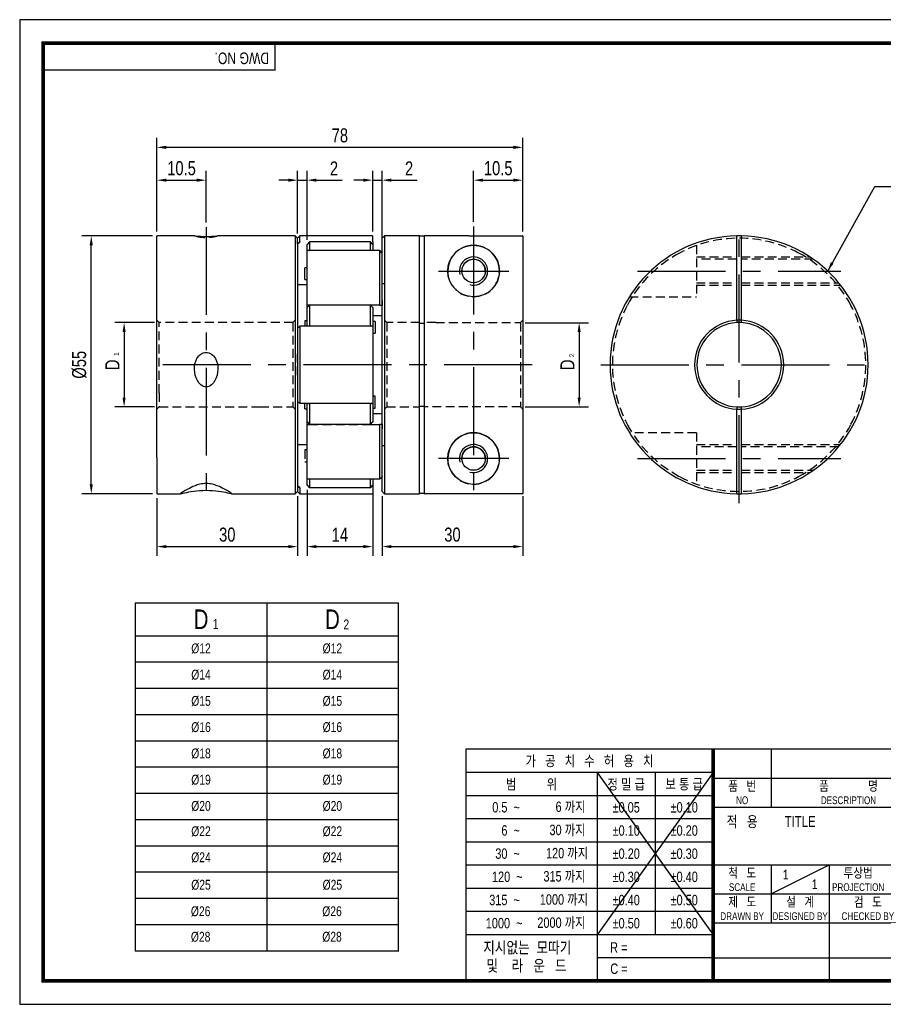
# Model space of a CAD drawing. Header units: millimetres. Extents: x 0 to 297, y 0 to 210.
# Tile 1 of 2: x 0 to 184, y 0 to 210. Entities that reach past the tile are written whole.
import ezdxf
from ezdxf.enums import TextEntityAlignment as Align

# ---------------------------------------------------------------- set-up
doc = ezdxf.new("R2010")
doc.units = ezdxf.units.MM
doc.header["$LTSCALE"] = 15
for name, pattern in [('CENTER', [2, 1.25, -0.25, 0.25, -0.25]), ('CENTER2', [1.125, 0.75, -0.125, 0.125, -0.125]), ('DASHED', [0.75, 0.5, -0.25]), ('HIDDEN', [0.375, 0.25, -0.125]), ('HIDDEN2', [0.1875, 0.125, -0.0625]), ('PHANTOM2', [1.25, 0.625, -0.125, 0.125, -0.125, 0.125, -0.125])]:
    doc.linetypes.add(name, pattern=pattern)
doc.layers.get('0').update_dxf_attribs({"linetype": 'CONTINUOUS'})
doc.layers.get('Defpoints').update_dxf_attribs({"linetype": 'CONTINUOUS'})
for name, color, linetype in [('BM', 2, 'CONTINUOUS'), ('C', 1, 'CENTER2'), ('CT', 1, 'CENTER'), ('D', 7, 'CONTINUOUS'), ('DIM', 7, 'CONTINUOUS'), ('H', 3, 'HIDDEN'), ('HD', 4, 'DASHED'), ('P', 4, 'PHANTOM2')]:
    doc.layers.add(name, color=color, linetype=linetype)
doc.styles.get("Standard").update_dxf_attribs({"font": 'Gulim.ttf', "width": 0.8, "height": 3})
doc.dimstyles.new('LIM', dxfattribs={"dimtxt": 2, "dimasz": 2, "dimexe": 2, "dimexo": 1, "dimgap": 1, "dimtad": 1, "dimdec": 3, "dimzin": 9, "dimdsep": 46, "dimtxsty": 'Standard', "dimcen": 3, "dimclrd": 1, "dimclre": 1, "dimadec": 0, "dimazin": 0, "dimtfac": 1, "dimtdec": 3, "dimtmove": 0, "dimatfit": 3, "dimfxl": 0, "dimtolj": 1, "dimtzin": 0, "dimarcsym": 0})

# ---------------------------------------------------------------- blocks, each defined once
blk = doc.blocks.new('*D8')
at = {"layer": 'Defpoints', "color": 0}
for p in [(59.24, 109.4), (29.24, 108.95), (59.24, 97.62)]:
    blk.add_point(p, dxfattribs=at)
at = {"layer": 'DIM', "color": 1, "lineweight": -2}
for p, q in [((29.24, 107.95), (29.24, 95.62)), ((59.24, 108.4), (59.24, 95.62)), ((31.24, 97.62), (57.24, 97.62))]:
    blk.add_line(p, q, dxfattribs=at)
at = {"layer": 'DIM', "color": 1}
for points in [[(31.24, 97.96), (31.24, 97.29), (29.24, 97.62)], [(57.24, 97.96), (57.24, 97.29), (59.24, 97.62)]]:
    blk.add_solid(points, dxfattribs=at)
at = {"layer": 'DIM', "color": 0, "insert": (44.24, 100.16), "char_height": 3, "attachment_point": 5}
blk.add_mtext('\\A1;30', dxfattribs=at)
blk = doc.blocks.new('*D9')
at = {"layer": 'Defpoints', "color": 0}
for p in [(29.24, 182.77), (29.24, 163.84), (107.24, 163.84)]:
    blk.add_point(p, dxfattribs=at)
at = {"layer": 'DIM', "color": 1, "lineweight": -2}
for p, q in [((29.24, 164.84), (29.24, 184.77)), ((105.24, 182.77), (31.24, 182.77)), ((107.24, 164.84), (107.24, 184.77))]:
    blk.add_line(p, q, dxfattribs=at)
at = {"layer": 'DIM', "color": 1}
for points in [[(31.24, 183.11), (31.24, 182.44), (29.24, 182.77)], [(105.24, 183.11), (105.24, 182.44), (107.24, 182.77)]]:
    blk.add_solid(points, dxfattribs=at)
at = {"layer": 'DIM', "color": 0, "insert": (68.24, 185.31), "char_height": 3, "attachment_point": 5}
blk.add_mtext('\\A1;78', dxfattribs=at)
blk = doc.blocks.new('*D10')
at = {"layer": 'Defpoints', "color": 0}
for p in [(15.25, 163.9), (29.29, 163.9), (29.29, 108.9)]:
    blk.add_point(p, dxfattribs=at)
at = {"layer": 'DIM', "color": 1, "lineweight": -2}
for p, q in [((28.29, 163.9), (13.25, 163.9)), ((15.25, 110.9), (15.25, 161.9)), ((28.29, 108.9), (13.25, 108.9))]:
    blk.add_line(p, q, dxfattribs=at)
at = {"layer": 'DIM', "color": 1}
for points in [[(14.92, 161.9), (15.58, 161.9), (15.25, 163.9)], [(14.92, 110.9), (15.58, 110.9), (15.25, 108.9)]]:
    blk.add_solid(points, dxfattribs=at)
at = {"layer": 'DIM', "color": 0, "insert": (12.71, 136.4), "char_height": 3, "attachment_point": 5, "rotation": 90}
blk.add_mtext('\\A1;%%C55', dxfattribs=at)
blk = doc.blocks.new('*D11')
at = {"layer": 'Defpoints', "color": 0}
for p in [(29.74, 145.4), (22.25, 127.4), (29.74, 127.4)]:
    blk.add_point(p, dxfattribs=at)
at = {"layer": 'DIM', "color": 1, "lineweight": -2}
for p, q in [((28.74, 145.4), (20.25, 145.4)), ((22.25, 143.4), (22.25, 129.4)), ((28.74, 127.4), (20.25, 127.4))]:
    blk.add_line(p, q, dxfattribs=at)
at = {"layer": 'DIM', "color": 1}
for points in [[(21.92, 143.4), (22.58, 143.4), (22.25, 145.4)], [(21.92, 129.4), (22.58, 129.4), (22.25, 127.4)]]:
    blk.add_solid(points, dxfattribs=at)
at = {"layer": 'DIM', "color": 0, "insert": (19.75, 136.4), "char_height": 3, "attachment_point": 5, "rotation": 90}
blk.add_mtext('\\A1;D', dxfattribs=at)
blk = doc.blocks.new('*D12')
at = {"layer": 'Defpoints', "color": 0}
for p in [(39.74, 175.77), (29.24, 163.85), (39.74, 165.77)]:
    blk.add_point(p, dxfattribs=at)
at = {"layer": 'DIM', "color": 1, "lineweight": -2}
for p, q in [((29.24, 164.85), (29.24, 177.77)), ((39.74, 166.77), (39.74, 177.77)), ((31.24, 175.77), (37.74, 175.77))]:
    blk.add_line(p, q, dxfattribs=at)
at = {"layer": 'DIM', "color": 1}
for points in [[(31.24, 176.11), (31.24, 175.44), (29.24, 175.77)], [(37.74, 176.11), (37.74, 175.44), (39.74, 175.77)]]:
    blk.add_solid(points, dxfattribs=at)
at = {"layer": 'DIM', "color": 0, "insert": (34.49, 178.31), "char_height": 3, "attachment_point": 5}
blk.add_mtext('\\A1;10.5', dxfattribs=at)
blk = doc.blocks.new('*D13')
at = {"layer": 'Defpoints', "color": 0}
for p in [(77.24, 175.77), (75.24, 163.85), (77.24, 160.24)]:
    blk.add_point(p, dxfattribs=at)
at = {"layer": 'DIM', "color": 1, "lineweight": -2}
for p, q in [((75.24, 164.85), (75.24, 177.77)), ((77.24, 161.24), (77.24, 177.77)), ((73.24, 175.77), (71.24, 175.77)), ((75.24, 175.77), (77.24, 175.77)), ((79.24, 175.77), (84.73, 175.77))]:
    blk.add_line(p, q, dxfattribs=at)
at = {"layer": 'DIM', "color": 1}
for points in [[(73.24, 176.11), (73.24, 175.44), (75.24, 175.77)], [(79.24, 176.11), (79.24, 175.44), (77.24, 175.77)]]:
    blk.add_solid(points, dxfattribs=at)
at = {"layer": 'DIM', "color": 0, "insert": (82.99, 178.28), "char_height": 3, "attachment_point": 5}
blk.add_mtext('\\A1;2', dxfattribs=at)
blk = doc.blocks.new('*D14')
at = {"layer": 'Defpoints', "color": 0}
for p in [(77.24, 109.4), (107.24, 109.4), (107.24, 97.62)]:
    blk.add_point(p, dxfattribs=at)
at = {"layer": 'DIM', "color": 1, "lineweight": -2}
for p, q in [((77.24, 108.4), (77.24, 95.62)), ((107.24, 108.4), (107.24, 95.62)), ((79.24, 97.62), (105.24, 97.62))]:
    blk.add_line(p, q, dxfattribs=at)
at = {"layer": 'DIM', "color": 1}
for points in [[(79.24, 97.96), (79.24, 97.29), (77.24, 97.62)], [(105.24, 97.96), (105.24, 97.29), (107.24, 97.62)]]:
    blk.add_solid(points, dxfattribs=at)
at = {"layer": 'DIM', "color": 0, "insert": (92.24, 100.16), "char_height": 3, "attachment_point": 5}
blk.add_mtext('\\A1;30', dxfattribs=at)
blk = doc.blocks.new('*D15')
at = {"layer": 'Defpoints', "color": 0}
for p in [(61.24, 110.74), (75.24, 110.74), (75.24, 97.62)]:
    blk.add_point(p, dxfattribs=at)
at = {"layer": 'DIM', "color": 1, "lineweight": -2}
for p, q in [((61.24, 109.74), (61.24, 95.62)), ((75.24, 109.74), (75.24, 95.62)), ((63.24, 97.62), (73.24, 97.62))]:
    blk.add_line(p, q, dxfattribs=at)
at = {"layer": 'DIM', "color": 1}
for points in [[(63.24, 97.96), (63.24, 97.29), (61.24, 97.62)], [(73.24, 97.96), (73.24, 97.29), (75.24, 97.62)]]:
    blk.add_solid(points, dxfattribs=at)
at = {"layer": 'DIM', "color": 0, "insert": (68.24, 100.16), "char_height": 3, "attachment_point": 5}
blk.add_mtext('\\A1;14', dxfattribs=at)
blk = doc.blocks.new('*D16')
at = {"layer": 'Defpoints', "color": 0}
for p in [(106.74, 145.38), (106.74, 127.41), (119.24, 127.41)]:
    blk.add_point(p, dxfattribs=at)
at = {"layer": 'DIM', "color": 1, "lineweight": -2}
for p, q in [((107.74, 145.38), (121.24, 145.38)), ((119.24, 143.38), (119.24, 129.41)), ((107.74, 127.41), (121.24, 127.41))]:
    blk.add_line(p, q, dxfattribs=at)
at = {"layer": 'DIM', "color": 1}
for points in [[(118.91, 143.38), (119.57, 143.38), (119.24, 145.38)], [(118.91, 129.41), (119.57, 129.41), (119.24, 127.41)]]:
    blk.add_solid(points, dxfattribs=at)
at = {"layer": 'DIM', "color": 0, "insert": (116.74, 136.4), "char_height": 3, "attachment_point": 5, "rotation": 90}
blk.add_mtext('\\A1;D', dxfattribs=at)
blk = doc.blocks.new('*D17')
at = {"layer": 'Defpoints', "color": 0}
for p in [(61.24, 175.77), (59.24, 163.4), (61.24, 162.05)]:
    blk.add_point(p, dxfattribs=at)
at = {"layer": 'DIM', "color": 1, "lineweight": -2}
for p, q in [((59.24, 164.4), (59.24, 177.77)), ((61.24, 163.05), (61.24, 177.77)), ((57.24, 175.77), (55.24, 175.77)), ((59.24, 175.77), (61.24, 175.77)), ((63.24, 175.77), (68.73, 175.77))]:
    blk.add_line(p, q, dxfattribs=at)
at = {"layer": 'DIM', "color": 1}
for points in [[(57.24, 176.11), (57.24, 175.44), (59.24, 175.77)], [(63.24, 176.11), (63.24, 175.44), (61.24, 175.77)]]:
    blk.add_solid(points, dxfattribs=at)
at = {"layer": 'DIM', "color": 0, "insert": (66.99, 178.28), "char_height": 3, "attachment_point": 5}
blk.add_mtext('\\A1;2', dxfattribs=at)
blk = doc.blocks.new('*D18')
at = {"layer": 'Defpoints', "color": 0}
for p in [(107.24, 175.77), (96.74, 165.89), (107.24, 163.84)]:
    blk.add_point(p, dxfattribs=at)
at = {"layer": 'DIM', "color": 1, "lineweight": -2}
for p, q in [((96.74, 166.89), (96.74, 177.77)), ((107.24, 164.84), (107.24, 177.77)), ((98.74, 175.77), (105.24, 175.77))]:
    blk.add_line(p, q, dxfattribs=at)
at = {"layer": 'DIM', "color": 1}
for points in [[(98.74, 176.11), (98.74, 175.44), (96.74, 175.77)], [(105.24, 176.11), (105.24, 175.44), (107.24, 175.77)]]:
    blk.add_solid(points, dxfattribs=at)
at = {"layer": 'DIM', "color": 0, "insert": (101.99, 178.31), "char_height": 3, "attachment_point": 5}
blk.add_mtext('\\A1;10.5', dxfattribs=at)

msp = doc.modelspace()

# ---------------------------------------------------------------- linework, layer by layer
for p, q in [((54.437, 199.2323), (54.437, 205)), ((54.437, 199.2323), (5, 199.2323)), ((24.6427, 85.6218), (80.6427, 85.6218)), ((24.6427, 85.6218), (24.6427, 33.8218)), ((80.6427, 85.6218), (80.6427, 11.4158)), ((95.0758, 54.437), (95.0758, 5)), ((147.8086, 54.437), (95.0758, 54.437)), ((292, 54.437), (147.8086, 54.437)), ((147.8086, 54.437), (147.8086, 5)), ((160.1679, 54.437), (160.1679, 42.0778)), ((147.8086, 49.4295), (95.0758, 49.4295)), ((147.8086, 49.4295), (123.0901, 14.8235)), ((123.0901, 49.4295), (147.8086, 14.8235)), ((123.0901, 49.4295), (123.0901, 5)), ((135.4493, 49.4295), (135.4493, 14.8235)), ((147.8086, 48.2574), (292, 48.2574)), ((147.8086, 44.4858), (95.0758, 44.4858)), ((147.8086, 42.0778), (292, 42.0778)), ((147.8086, 39.5421), (95.0758, 39.5421)), ((147.8086, 34.5984), (95.0758, 34.5984)), ((147.8086, 29.6547), (95.0758, 29.6547)), ((147.8086, 29.7185), (292, 29.7185)), ((160.1679, 23.5389), (172.5271, 29.7185)), ((160.1679, 29.7185), (160.1679, 17.3593)), ((172.5271, 29.7185), (172.5271, 5)), ((147.8086, 24.711), (95.0758, 24.711)), ((147.8086, 23.5389), (221.9642, 23.5389)), ((147.8086, 19.7673), (95.0758, 19.7673)), ((147.8086, 17.3593), (292, 17.3593)), ((147.8086, 14.8235), (95.0758, 14.8235)), ((147.8086, 9.8798), (123.0901, 9.8798)), ((147.8086, 9.8798), (221.9642, 9.8798))]:
    msp.add_line(p, q)
at = {"color": 4}
for p, q in [((52.6427, 85.6218), (52.6427, 11.4158)), ((24.6427, 78.6218), (80.6427, 78.6218))]:
    msp.add_line(p, q, dxfattribs=at)
at = {"color": 1}
for p, q in [((24.6427, 73.0218), (80.6427, 73.0218)), ((24.6427, 67.4218), (80.6427, 67.4218)), ((24.6427, 61.8218), (80.6427, 61.8218)), ((24.6427, 56.2218), (80.6427, 56.2218)), ((24.6427, 50.6218), (80.6427, 50.6218)), ((24.6427, 45.0218), (80.6427, 45.0218)), ((24.6427, 39.4218), (80.6427, 39.4218)), ((24.6427, 33.8218), (80.6427, 33.8218)), ((24.8262, 33.8218), (80.8262, 33.8218)), ((24.6427, 28.2218), (80.8262, 28.2218)), ((24.6427, 22.6218), (80.8262, 22.6218)), ((24.6427, 17.0188), (80.8262, 17.0188))]:
    msp.add_line(p, q, dxfattribs=at)
at = {"color": 0}
msp.add_line((24.6427, 11.4158), (80.8262, 11.4158), dxfattribs=at)
msp.add_lwpolyline([(297, 210), (0, 210), (0, 0), (297, 0)], close=True)
msp.add_lwpolyline([(292, 205, 0.8, 0.8, 0), (5, 205, 0.8, 0.8, 0), (5, 5, 0.8, 0.8, 0), (292, 5, 0.8, 0.8, 0)], format="xyseb", close=True)
at = {"const_width": 0.824}
msp.add_lwpolyline([(147.8086, 5), (147.8086, 54.437)], dxfattribs=at)
at = {"layer": 'BM', "linetype": 'Continuous'}
for p, q in [((29.2399, 117.3451), (29.2399, 163.8484)), ((37.3136, 163.8984), (29.2899, 163.8984)), ((58.7399, 163.8984), (42.1671, 163.8984)), ((58.7399, 163.8984), (58.7399, 108.8984)), ((59.2399, 163.3984), (58.7399, 163.8984)), ((59.7399, 163.8984), (59.2399, 163.3984)), ((75.1899, 163.8984), (59.7399, 163.8984)), ((59.7399, 162.6545), (59.7399, 163.8984)), ((75.2399, 162.6068), (75.2399, 163.8484)), ((77.7399, 163.8984), (77.2399, 163.3984)), ((77.7399, 163.8984), (77.7399, 108.8984)), ((85.2399, 163.8984), (77.7399, 163.8984)), ((85.2399, 108.8984), (85.2399, 163.8984)), ((86.2399, 163.8574), (85.2399, 163.8574)), ((86.2399, 163.8984), (86.2399, 108.9029)), ((95.7399, 163.8984), (86.2399, 163.8984)), ((95.7399, 163.8984), (95.7382, 163.8938)), ((95.7382, 163.8938), (107.1899, 163.8938)), ((107.2399, 163.8438), (107.2399, 108.9529)), ((152.834, 163.8938), (152.834, 163.8438)), ((152.834, 145.8852), (152.834, 163.8438)), ((153.834, 163.8438), (153.834, 163.8938)), ((153.834, 145.8852), (153.834, 163.8438)), ((59.2399, 162.2181), (59.2399, 163.3984)), ((59.67, 162.5741), (59.2399, 162.2181)), ((59.2399, 162.2181), (59.2399, 144.294)), ((61.7399, 162.6317), (61.2399, 162.0543)), ((61.2399, 160.7021), (61.2399, 162.0543)), ((61.7399, 162.6317), (61.7399, 160.7818)), ((74.7399, 162.6317), (61.7399, 162.6317)), ((74.7399, 160.7818), (74.7399, 162.6317)), ((75.2399, 162.0543), (74.7399, 162.6317)), ((75.2399, 162.6068), (75.2399, 162.068)), ((75.2399, 162.0543), (75.2399, 160.7521)), ((77.2399, 160.2387), (77.2399, 163.3984)), ((61.2399, 149.159), (61.2399, 160.7021)), ((76.7458, 160.7521), (61.2899, 160.7521)), ((61.6893, 160.7521), (61.7399, 160.7818)), ((74.7399, 160.7818), (61.7399, 160.7818)), ((74.7399, 160.7818), (74.7905, 160.7521)), ((76.7399, 149.1822), (76.7399, 160.7463)), ((76.8099, 160.7057), (77.2399, 160.2387)), ((77.2399, 149.0727), (77.2399, 160.2387)), ((61.2399, 157.0679), (60.7399, 157.0679)), ((60.7399, 154.5679), (60.7399, 157.0679)), ((59.2399, 153.5008), (61.2399, 153.5008)), ((60.7399, 154.5679), (61.2399, 154.5679)), ((61.2399, 148.5943), (61.2399, 149.159)), ((61.7399, 149.1145), (61.2399, 148.5913)), ((61.7348, 149.1091), (61.2899, 149.1091)), ((74.7399, 149.1145), (61.7399, 149.1145)), ((61.7399, 149.1145), (61.7399, 144.6484)), ((74.7399, 144.6484), (74.7399, 149.1145)), ((75.2399, 148.5913), (74.7399, 149.1145)), ((76.8099, 149.1091), (74.7451, 149.1091)), ((77.2399, 149.0727), (76.8099, 149.1091)), ((61.2399, 144.8109), (61.2399, 148.5913)), ((75.2399, 148.5913), (75.2399, 144.8109)), ((77.2399, 123.7241), (77.2399, 149.0727)), ((61.2399, 145.7917), (60.7399, 145.7917)), ((60.7399, 145.7917), (60.7399, 144.6106)), ((75.2399, 146.8823), (77.2399, 146.8823)), ((75.7399, 145.6218), (75.2399, 145.6218)), ((75.7399, 145.6218), (75.7399, 143.1218)), ((85.2399, 145.2725), (86.2399, 145.2725)), ((152.834, 145.8852), (152.834, 145.3845)), ((153.834, 145.3845), (153.834, 145.8852)), ((59.2399, 144.294), (59.67, 144.5984)), ((59.2399, 144.294), (59.2399, 128.5028)), ((75.1899, 144.6106), (59.7045, 144.6106)), ((59.7399, 144.5755), (59.7399, 128.2213)), ((61.2399, 144.8109), (61.7399, 144.6484)), ((61.2399, 144.6106), (61.2399, 144.8109)), ((74.7399, 144.6484), (61.7399, 144.6484)), ((61.7399, 144.6484), (61.7399, 144.6106)), ((74.7399, 144.6484), (75.2399, 144.8109)), ((74.7399, 144.6106), (74.7399, 144.6484)), ((75.2399, 144.8109), (75.2399, 144.5606)), ((75.2399, 144.5606), (75.2399, 128.2362)), ((75.2399, 143.1218), (75.7399, 143.1218)), ((59.2399, 128.5028), (59.2399, 110.5786)), ((59.67, 128.1983), (59.2399, 128.5028)), ((59.7048, 128.1862), (75.1899, 128.1862)), ((60.7399, 127.005), (60.7399, 128.1862)), ((61.2399, 127.9858), (61.2399, 128.1862)), ((61.7399, 128.1484), (61.2399, 127.9858)), ((61.7399, 128.1862), (61.7399, 128.1484)), ((61.7399, 128.1484), (61.7399, 123.6822)), ((74.7399, 128.1484), (61.7399, 128.1484)), ((74.7399, 128.1484), (74.7399, 128.1862)), ((74.7399, 123.6822), (74.7399, 128.1484)), ((75.2399, 127.9858), (74.7399, 128.1484)), ((75.7399, 129.6749), (75.2399, 129.6749)), ((75.2399, 128.2362), (75.2399, 127.9858)), ((75.7399, 127.1749), (75.7399, 129.6749)), ((60.7399, 127.005), (61.2399, 127.005)), ((61.2399, 124.2054), (61.2399, 127.9858)), ((75.2399, 127.9858), (75.2399, 124.2054)), ((75.2399, 127.1749), (75.7399, 127.1749)), ((86.2399, 127.5243), (85.2399, 127.5243)), ((152.834, 127.4123), (152.834, 126.9115)), ((152.834, 108.9529), (152.834, 126.9115)), ((153.834, 126.9115), (153.834, 127.4123)), ((153.834, 108.9529), (153.834, 126.9115)), ((61.2399, 124.2054), (61.7399, 123.6822)), ((61.2399, 123.6378), (61.2399, 124.1772)), ((74.7399, 123.6822), (75.2399, 124.2054)), ((77.2399, 125.9144), (75.2399, 125.9144)), ((61.2399, 112.0947), (61.2399, 123.6378)), ((61.2899, 123.6877), (61.7348, 123.6877)), ((74.7399, 123.6822), (61.7399, 123.6822)), ((74.7451, 123.6877), (76.8099, 123.6877)), ((76.7399, 112.0504), (76.7399, 123.6145)), ((76.8099, 123.6877), (77.2399, 123.7241)), ((77.2399, 112.558), (77.2399, 123.7241)), ((61.2399, 119.296), (59.2399, 119.296)), ((29.2399, 116.638), (29.2399, 117.3451)), ((29.2399, 116.638), (29.2399, 108.9484)), ((61.2399, 110.7424), (61.2399, 112.0947)), ((61.2899, 112.0447), (76.746, 112.0447)), ((61.7399, 112.015), (61.6893, 112.0447)), ((74.7399, 112.015), (61.7399, 112.015)), ((61.7399, 112.015), (61.7399, 110.165)), ((74.7905, 112.0447), (74.7399, 112.015)), ((74.7399, 110.165), (74.7399, 112.015)), ((75.2399, 112.0447), (75.2399, 110.7424)), ((77.2399, 112.558), (76.8099, 112.0911)), ((77.2399, 109.3984), (77.2399, 112.558)), ((58.7399, 108.8984), (59.2399, 109.3984)), ((59.2399, 110.5786), (59.2399, 109.3984)), ((59.2399, 110.5786), (59.67, 110.2227)), ((59.2399, 109.3984), (59.7399, 108.8984)), ((59.7399, 110.1422), (59.7399, 108.8984)), ((61.2399, 110.7424), (61.7399, 110.165)), ((74.7399, 110.165), (61.7399, 110.165)), ((74.7399, 110.165), (75.2399, 110.7424)), ((75.2399, 110.7387), (75.2399, 110.19)), ((75.2399, 110.19), (75.2399, 108.9484)), ((77.2399, 109.3984), (77.7399, 108.8984)), ((29.2899, 108.8984), (34.2683, 108.8984)), ((45.1992, 108.8984), (50.2399, 108.8984)), ((51.2399, 108.8984), (58.7399, 108.8984)), ((59.7399, 108.8984), (75.1899, 108.8984)), ((77.7399, 108.8984), (85.2399, 108.8984)), ((86.2399, 108.9393), (85.2399, 108.9393)), ((107.1899, 108.9029), (86.2399, 108.9029)), ((152.834, 108.9529), (152.834, 108.9029)), ((153.834, 108.9029), (153.834, 108.9529))]:
    msp.add_line(p, q, dxfattribs=at)
at = {"layer": 'BM', "linetype": 'HIDDEN2'}
for p, q in [((59.2399, 162.2181), (59.67, 162.5741)), ((76.746, 160.7521), (76.7458, 160.7521)), ((77.2399, 160.2387), (76.8099, 160.7057)), ((77.7399, 153.6484), (77.2399, 153.6484)), ((61.2399, 148.5913), (61.7399, 149.1145)), ((74.7451, 149.1091), (61.7348, 149.1091)), ((74.7399, 149.1145), (75.2399, 148.5913)), ((76.8099, 149.1091), (77.2399, 149.0727)), ((77.2399, 150.0819), (77.2399, 149.0727)), ((59.2399, 134.1498), (59.2399, 138.647)), ((59.7045, 128.1862), (59.7048, 128.1862)), ((61.2399, 124.1772), (61.2399, 124.2054)), ((61.7348, 123.6877), (74.7451, 123.6877)), ((77.2399, 123.7241), (76.8099, 123.6877)), ((77.2399, 123.7241), (77.2399, 122.7149)), ((61.2399, 118.2288), (60.7399, 118.2288)), ((60.7399, 118.2288), (60.7399, 115.7288)), ((77.2399, 119.1484), (77.7399, 119.1484)), ((60.7399, 115.7288), (61.2399, 115.7288)), ((59.67, 110.2227), (59.2399, 110.5786))]:
    msp.add_line(p, q, dxfattribs=at)
at = {"layer": 'BM'}
msp.add_line((50.2399, 108.8984), (51.2399, 108.8984), dxfattribs=at)
at = {"layer": 'BM', "linetype": 'Continuous'}
for centre, radius in [((96.7399, 156.3984), 5.5), ((96.7399, 156.3984), 2.5), ((96.7399, 116.3984), 5.5), ((96.7399, 116.3984), 2.5)]:
    msp.add_circle(centre, radius, dxfattribs=at)
for centre, radius, start, end in [((29.2899, 163.8484), 0.05, 90, 180), ((75.1899, 163.8484), 0.05, 0, 90), ((107.1899, 163.8438), 0.05, 359.995095, 89.995416), ((153.334, 136.3984), 27.5, 91.041799, 268.958201), ((153.334, 136.3984), 27.5, 88.958201, 91.041799), ((153.334, 136.3984), 27.5, 271.041799, 88.958201), ((96.7399, 156.3984), 5.5, 0.000423, 180.000423), ((61.2899, 160.7021), 0.05, 90, 180), ((96.7399, 156.3984), 3, 255, 195), ((96.7399, 156.3984), 2.5, 0.000423, 180.000423), ((76.8241, 149.1927), 0.0849, 187.132034, 260.341919), ((153.334, 136.3984), 9.5, 93.016961, 266.983039), ((153.334, 136.3984), 9, 93.184739, 266.815261), ((153.334, 136.3984), 9, 86.815261, 93.184739), ((153.334, 136.3984), 9.5, 273.016961, 86.983039), ((153.334, 136.3984), 9, 273.184739, 86.815261), ((75.1899, 144.5606), 0.05, 0, 90), ((75.1899, 128.2362), 0.05, 270, 0), ((153.334, 136.3984), 9, 266.815261, 273.197824), ((76.8241, 123.604), 0.0848, 99.646942, 172.879105), ((96.7399, 116.3984), 5.5, 0.000423, 180.000423), ((96.7399, 116.3984), 3, 255, 195), ((96.7399, 116.3984), 2.5, 0.000423, 180.000423), ((61.2899, 112.0947), 0.05, 180, 270), ((29.2899, 108.9484), 0.05, 180, 270), ((75.1899, 108.9484), 0.05, 270, 0), ((107.1899, 108.9529), 0.05, 270.004895, 0.004594), ((153.334, 136.3984), 27.5, 268.958136, 271.041799)]:
    msp.add_arc(centre, radius, start, end, dxfattribs=at)
at = {"layer": 'BM', "linetype": 'HIDDEN2'}
for centre in [(96.7399, 156.3984), (96.7399, 116.3984)]:
    msp.add_arc(centre, 5.5, 180.000423, 0, dxfattribs=at)
for points in [[(37.2398, 163.8867), (37.2394, 163.8944), (37.2587, 163.8978), (37.3009, 163.8977)], [(42.1789, 163.8977), (42.221, 163.8978), (42.2405, 163.8943), (42.24, 163.8867)]]:
    msp.add_open_spline(points, degree=3, dxfattribs=at)
at = {"layer": 'BM', "linetype": 'Continuous'}
for points, knots in [([(37.3009, 163.8977), (37.377, 163.8975), (37.5274, 163.8855), (37.9734, 163.8474), (38.2465, 163.8244), (38.9253, 163.7864), (39.3257, 163.7727), (39.7399, 163.7727)], [0.801012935, 0.801012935, 0.801012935, 0.801012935, 0.875, 0.875, 0.9375, 0.9375, 1, 1, 1, 1]), ([(39.7399, 163.7727), (40.1542, 163.7727), (40.555, 163.7864), (41.2324, 163.8244), (41.5082, 163.8476), (41.9528, 163.8855), (42.1028, 163.8975), (42.1789, 163.8977)], [0, 0, 0, 0, 0.0625, 0.0625, 0.125, 0.125, 0.198783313, 0.198783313, 0.198783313, 0.198783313]), ([(59.7399, 162.6545), (59.7399, 162.6532), (59.7393, 162.6513), (59.7382, 162.6491), (59.7372, 162.6468), (59.7355, 162.6441), (59.7336, 162.6412), (59.7309, 162.6372), (59.7275, 162.6327), (59.7238, 162.6282), (59.7188, 162.6219), (59.713, 162.6154), (59.7071, 162.6092), (59.6997, 162.6013), (59.6918, 162.5935), (59.6841, 162.5864), (59.6793, 162.582), (59.6746, 162.5778), (59.67, 162.5741)], [0, 0, 0, 0, 0.10563448, 0.10563448, 0.10563448, 0.2120651, 0.2120651, 0.2120651, 0.36216634, 0.36216634, 0.36216634, 0.57101824, 0.57101824, 0.57101824, 0.83601913, 0.83601913, 0.83601913, 1, 1, 1, 1]), ([(76.7399, 160.7463), (76.7399, 160.7484), (76.7405, 160.7499), (76.7416, 160.7508), (76.7427, 160.7518), (76.7443, 160.7522), (76.7462, 160.7521), (76.749, 160.7519), (76.7523, 160.7508), (76.756, 160.7492), (76.7611, 160.7468), (76.7669, 160.7433), (76.7728, 160.7391), (76.7802, 160.7337), (76.7881, 160.7272), (76.7957, 160.72), (76.8005, 160.7155), (76.8053, 160.7107), (76.8099, 160.7057)], [0, 0, 0, 0, 0.10563448, 0.10563448, 0.10563448, 0.2120651, 0.2120651, 0.2120651, 0.36216634, 0.36216634, 0.36216634, 0.57101824, 0.57101824, 0.57101824, 0.83601913, 0.83601913, 0.83601913, 1, 1, 1, 1]), ([(59.67, 144.5984), (59.6771, 144.6035), (59.6847, 144.607), (59.6921, 144.6089), (59.6997, 144.6109), (59.7074, 144.6112), (59.7145, 144.6095), (59.7193, 144.6083), (59.7239, 144.6062), (59.7279, 144.603), (59.7308, 144.6006), (59.7335, 144.5974), (59.7356, 144.5936), (59.7372, 144.5906), (59.7385, 144.587), (59.7392, 144.5831), (59.7397, 144.5807), (59.7399, 144.5781), (59.7399, 144.5755)], [0, 0, 0, 0, 0.25658965, 0.25658965, 0.25658965, 0.51877531, 0.51877531, 0.51877531, 0.69518095, 0.69518095, 0.69518095, 0.8273582, 0.8273582, 0.8273582, 0.93346363, 0.93346363, 0.93346363, 1, 1, 1, 1]), ([(39.7399, 131.6688), (40.1553, 131.6688), (40.5417, 131.8513), (41.1712, 132.3789), (41.4147, 132.7101), (42.0017, 133.7765), (42.2047, 134.5845), (42.2672, 136.2088), (42.1187, 137.051), (41.5076, 138.1069), (41.235, 138.4251), (40.5564, 138.8874), (40.1498, 139.0236), (39.3342, 139.0244), (38.9242, 138.8874), (38.248, 138.4278), (37.9749, 138.1111), (37.3584, 137.047), (37.2132, 136.2105), (37.2743, 134.5909), (37.4744, 133.7846), (38.0647, 132.7104), (38.3106, 132.3777), (38.9329, 131.8553), (39.3245, 131.6688), (39.7399, 131.6688)], [0, 0, 0, 0, 0.0625, 0.0625, 0.125, 0.125, 0.25, 0.25, 0.375, 0.375, 0.4375, 0.4375, 0.5, 0.5, 0.5625, 0.5625, 0.625, 0.625, 0.75, 0.75, 0.875, 0.875, 0.9375, 0.9375, 1, 1, 1, 1]), ([(59.7399, 128.2213), (59.7399, 128.2171), (59.7393, 128.2131), (59.7382, 128.2095), (59.7372, 128.2059), (59.7355, 128.2027), (59.7336, 128.1999), (59.7309, 128.1961), (59.7275, 128.1931), (59.7238, 128.191), (59.7188, 128.188), (59.713, 128.1865), (59.7071, 128.1862), (59.6997, 128.1858), (59.6918, 128.1873), (59.6841, 128.1905), (59.6793, 128.1925), (59.6746, 128.1951), (59.67, 128.1983)], [0, 0, 0, 0, 0.10563448, 0.10563448, 0.10563448, 0.2120651, 0.2120651, 0.2120651, 0.36216634, 0.36216634, 0.36216634, 0.57101824, 0.57101824, 0.57101824, 0.83601913, 0.83601913, 0.83601913, 1, 1, 1, 1]), ([(76.8099, 112.0911), (76.8028, 112.0833), (76.7952, 112.076), (76.7877, 112.0695), (76.7801, 112.063), (76.7724, 112.0571), (76.7653, 112.0527), (76.7606, 112.0497), (76.756, 112.0473), (76.752, 112.0459), (76.749, 112.0449), (76.7463, 112.0445), (76.7443, 112.0448), (76.7426, 112.045), (76.7413, 112.0458), (76.7406, 112.0472), (76.7402, 112.048), (76.7399, 112.0491), (76.7399, 112.0504)], [0, 0, 0, 0, 0.25658965, 0.25658965, 0.25658965, 0.51877531, 0.51877531, 0.51877531, 0.69518095, 0.69518095, 0.69518095, 0.8273582, 0.8273582, 0.8273582, 0.93346363, 0.93346363, 0.93346363, 1, 1, 1, 1]), ([(39.7399, 111.087), (39.2633, 111.087), (38.809, 111.0189), (38.0192, 110.8288), (37.6733, 110.7086), (36.7497, 110.3451), (36.2601, 110.0921), (35.0248, 109.4336), (34.4815, 109.107), (34.2613, 108.9426), (34.2401, 108.923), (34.24, 108.9124)], [0, 0, 0, 0, 0.03125, 0.03125, 0.0625, 0.0625, 0.125, 0.125, 0.25, 0.25, 0.277054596, 0.277054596, 0.277054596, 0.277054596]), ([(34.2678, 108.9029), (34.3535, 108.9052), (34.6429, 108.9818), (35.6668, 109.2153), (36.2999, 109.3458), (37.8638, 109.5519), (38.7906, 109.622), (40.6633, 109.6232), (41.605, 109.5529), (43.1685, 109.3477), (43.8052, 109.217), (44.7093, 109.011), (44.9845, 108.9363), (45.1641, 108.9022), (45.1931, 108.8984), (45.2121, 108.8984)], [0.294791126, 0.294791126, 0.294791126, 0.294791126, 0.375, 0.375, 0.4375, 0.4375, 0.5, 0.5, 0.5625, 0.5625, 0.625, 0.625, 0.6875, 0.6875, 0.70525558, 0.70525558, 0.70525558, 0.70525558]), ([(45.2403, 108.91), (45.2402, 108.9217), (45.2192, 108.942), (45.0896, 109.0391), (44.9048, 109.1522), (44.384, 109.4576), (44.0444, 109.6525), (43.2186, 110.0928), (42.7325, 110.3443), (41.8037, 110.7097), (41.4572, 110.8297), (40.6723, 111.0185), (40.2165, 111.087), (39.7399, 111.087)], [0.723135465, 0.723135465, 0.723135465, 0.723135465, 0.75, 0.75, 0.8125, 0.8125, 0.875, 0.875, 0.9375, 0.9375, 0.96875, 0.96875, 1, 1, 1, 1]), ([(59.67, 110.2227), (59.6771, 110.2168), (59.6847, 110.21), (59.6921, 110.2027), (59.6997, 110.1954), (59.7074, 110.1874), (59.7145, 110.1795), (59.7193, 110.1741), (59.7239, 110.1686), (59.7279, 110.1635), (59.7308, 110.1596), (59.7335, 110.1558), (59.7356, 110.1524), (59.7372, 110.1497), (59.7385, 110.1473), (59.7392, 110.1453), (59.7397, 110.1441), (59.7399, 110.143), (59.7399, 110.1422)], [0, 0, 0, 0, 0.25658965, 0.25658965, 0.25658965, 0.51877531, 0.51877531, 0.51877531, 0.69518095, 0.69518095, 0.69518095, 0.8273582, 0.8273582, 0.8273582, 0.93346363, 0.93346363, 0.93346363, 1, 1, 1, 1])]:
    msp.add_open_spline(points, degree=3, knots=knots, dxfattribs=at)
at = {"layer": 'BM', "linetype": 'HIDDEN2'}
for points, knots in [([(59.67, 162.5741), (59.6771, 162.5799), (59.6847, 162.5868), (59.6921, 162.594), (59.6997, 162.6014), (59.7074, 162.6093), (59.7145, 162.6173), (59.7193, 162.6226), (59.7239, 162.6281), (59.7279, 162.6333), (59.7308, 162.6372), (59.7335, 162.641), (59.7356, 162.6443), (59.7372, 162.647), (59.7385, 162.6494), (59.7392, 162.6514), (59.7397, 162.6526), (59.7399, 162.6537), (59.7399, 162.6545)], [0, 0, 0, 0, 0.25658965, 0.25658965, 0.25658965, 0.51877531, 0.51877531, 0.51877531, 0.69518095, 0.69518095, 0.69518095, 0.8273582, 0.8273582, 0.8273582, 0.93346363, 0.93346363, 0.93346363, 1, 1, 1, 1]), ([(59.7399, 110.1422), (59.7399, 110.1435), (59.7393, 110.1454), (59.7382, 110.1477), (59.7372, 110.1499), (59.7355, 110.1526), (59.7336, 110.1555), (59.7309, 110.1595), (59.7275, 110.164), (59.7238, 110.1685), (59.7188, 110.1748), (59.713, 110.1813), (59.7071, 110.1876), (59.6997, 110.1955), (59.6918, 110.2033), (59.6841, 110.2103), (59.6793, 110.2147), (59.6746, 110.2189), (59.67, 110.2227)], [0, 0, 0, 0, 0.10563448, 0.10563448, 0.10563448, 0.2120651, 0.2120651, 0.2120651, 0.36216634, 0.36216634, 0.36216634, 0.57101824, 0.57101824, 0.57101824, 0.83601913, 0.83601913, 0.83601913, 1, 1, 1, 1])]:
    msp.add_open_spline(points, degree=3, knots=knots, dxfattribs=at)
at = {"layer": 'C'}
msp.add_line((147.8086, 49.4295), (147.8086, 49.3961), dxfattribs=at)
at = {"layer": 'CT'}
for p, q in [((39.7399, 165.7727), (39.7358, 107.6226)), ((96.7399, 165.8938), (96.7399, 106.9029)), ((153.334, 106.8984), (153.334, 165.8984)), ((89.2399, 156.3984), (104.2399, 156.3984)), ((131.6488, 156.3984), (175.0193, 156.3984)), ((109.2399, 136.3984), (27.2399, 136.3984)), ((123.834, 136.3984), (182.834, 136.3984)), ((104.2399, 116.3984), (89.2399, 116.3984)), ((131.6488, 116.3984), (175.0193, 116.3984))]:
    msp.add_line(p, q, dxfattribs=at)
at = {"layer": 'DIM', "color": 0}
msp.add_line((24.6427, 33.8218), (24.6427, 11.4158), dxfattribs=at)
at = {"layer": 'H'}
msp.add_line((147.8086, 49.3128), (147.8086, 49.2711), dxfattribs=at)
at = {"layer": 'HD', "linetype": 'HIDDEN2'}
for p, q in [((144.234, 161.8984), (144.234, 150.8984)), ((152.834, 158.8984), (144.234, 158.8984)), ((169.1507, 158.8984), (153.834, 158.8984)), ((144.234, 153.8984), (152.834, 153.8984)), ((153.834, 153.8984), (174.5472, 153.8984)), ((129.9767, 150.8984), (144.234, 150.8984)), ((29.7399, 145.3984), (29.2399, 145.8984)), ((58.2399, 145.3984), (29.7399, 145.3984)), ((29.7399, 130.3978), (29.7399, 145.3984)), ((58.7399, 145.8984), (58.2399, 145.3984)), ((58.2399, 145.3984), (58.2399, 127.3984)), ((78.2399, 145.3984), (77.7399, 145.8984)), ((78.2399, 145.3984), (78.2399, 127.3984)), ((85.2399, 145.3984), (78.2399, 145.3984)), ((88.6763, 145.3984), (86.2399, 145.3984)), ((88.671, 145.3845), (106.7399, 145.3845)), ((107.2399, 145.8852), (106.7399, 145.3845)), ((106.7399, 145.3845), (106.7399, 127.4123)), ((29.7399, 130.3978), (29.7399, 127.3984)), ((29.2399, 126.8984), (29.7399, 127.3984)), ((29.7399, 127.3984), (51.2399, 127.3984)), ((51.2399, 127.3984), (58.2399, 127.3984)), ((58.2399, 127.3984), (58.7399, 126.8984)), ((77.7399, 126.8984), (78.2399, 127.3984)), ((78.2399, 127.3984), (85.2399, 127.3984)), ((106.7399, 127.4123), (86.2399, 127.4123)), ((106.7399, 127.4123), (107.2399, 126.9115)), ((144.234, 121.8984), (129.9774, 121.8984)), ((144.234, 121.8984), (144.234, 110.8984)), ((152.834, 118.8984), (144.234, 118.8984)), ((174.5434, 118.8984), (153.834, 118.8984)), ((144.234, 113.8984), (152.834, 113.8984)), ((153.834, 113.8984), (169.1454, 113.8984))]:
    msp.add_line(p, q, dxfattribs=at)
at = {"layer": 'HD', "color": 1, "linetype": 'HIDDEN2'}
for p, q in [((144.234, 159.3984), (152.834, 159.3984)), ((153.834, 159.3984), (168.4088, 159.3984)), ((144.234, 153.3984), (152.834, 153.3984)), ((153.834, 153.3984), (174.95, 153.3984)), ((144.234, 119.3984), (152.834, 119.3984)), ((153.834, 119.3984), (174.95, 119.3984)), ((144.234, 113.3984), (152.834, 113.3984)), ((153.834, 113.3984), (168.4088, 113.3984))]:
    msp.add_line(p, q, dxfattribs=at)
at = {"layer": 'HD', "linetype": 'HIDDEN2'}
for radius, start, end in [(27, 62.00349, 117.99651), (27, 117.99651, 152.00349), (27, 27.99651, 62.00349), (27, 152.00349, 207.99651), (27, 332.00349, 27.99651), (9.5, 86.983039, 93.016961), (9.5, 266.983039, 273.016961), (27, 207.99651, 242.00349), (27, 297.99651, 332.00349), (27, 242.00349, 297.99651)]:
    msp.add_arc((153.334, 136.3984), radius, start, end, dxfattribs=at)
msp.add_open_spline([(42.2385, 163.883), (42.2379, 163.8821), (42.237, 163.8811), (42.2045, 163.8503), (41.9995, 163.7819), (41.4133, 163.652), (41.1676, 163.6038), (40.5387, 163.5209), (40.1468, 163.4883), (39.3213, 163.4889), (38.93, 163.5221), (38.307, 163.6048), (38.0618, 163.653), (37.4786, 163.7825), (37.2744, 163.8507), (37.2429, 163.881), (37.2423, 163.8818), (37.2418, 163.8824)], degree=3, knots=[0.245740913, 0.245740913, 0.245740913, 0.245740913, 0.25, 0.25, 0.375, 0.375, 0.4375, 0.4375, 0.5, 0.5, 0.5625, 0.5625, 0.625, 0.625, 0.75, 0.75, 0.753090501, 0.753090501, 0.753090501, 0.753090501], dxfattribs=at)
at = {"layer": 'P'}
msp.add_line((147.8086, 49.221), (147.8086, 49.1627), dxfattribs=at)

# ---------------------------------------------------------------- texts
at = {"color": 0}
for s, insert, char_height, width, attachment_point in [('D', (38.6427, 82.1218), 4.2, 28, 5), ('D', (66.6427, 82.1218), 4.2, 28, 5), ('1', (41.1385, 82.1467), 2.1, 6.3, 1), ('2', (69.0089, 82.0662), 2.1, 3.36, 1), ('%%c12', (38.6427, 75.8749), 2.1, 28, 5), ('%%c12', (66.6427, 75.8749), 2.1, 28, 5), ('%%c14', (38.6427, 70.2749), 2.1, 28, 5), ('%%c14', (66.6427, 70.2749), 2.1, 28, 5), ('%%c15', (38.6427, 64.6749), 2.1, 28, 5), ('%%c15', (66.6427, 64.6749), 2.1, 28, 5), ('%%c16', (38.6427, 59.0749), 2.1, 28, 5), ('%%c16', (66.6427, 59.0749), 2.1, 28, 5), ('%%c18', (38.6427, 53.4749), 2.1, 28, 5), ('%%c18', (66.6427, 53.4749), 2.1, 28, 5), ('%%c19', (38.6427, 47.8749), 2.1, 28, 5), ('%%c19', (66.6427, 47.8749), 2.1, 28, 5), ('%%c20', (38.6427, 42.2749), 2.1, 28, 5), ('%%c20', (66.6427, 42.2749), 2.1, 28, 5), ('%%C22', (38.6427, 36.8781), 2.1, 28, 5), ('%%C22', (66.6427, 36.8781), 2.1, 28, 5), ('%%C24', (38.6427, 31.3127), 2.1, 28, 5), ('%%C24', (66.6427, 31.3127), 2.1, 28, 5), ('%%c25', (38.6427, 25.4597), 2.1, 28, 5), ('%%c25', (66.6427, 25.4597), 2.1, 28, 5), ('%%c26', (38.5682, 19.8104), 2.1, 28, 5), ('%%c26', (66.5682, 19.8104), 2.1, 28, 5), ('%%c28', (38.5682, 14.3674), 2.1, 28, 5), ('%%c28', (66.5682, 14.3674), 2.1, 28, 5)]:
    msp.add_mtext(s, dxfattribs=dict(at, insert=insert, char_height=char_height, width=width, attachment_point=attachment_point))
at = {"layer": 'D', "width": 0.8}
msp.add_text('DWG NO.', height=2.47185, rotation=180, dxfattribs=at).set_placement((53.1681, 203.0007))
for s, height, p in [('가   공   치   수   허   용   치', 2.224667, (121.4422, 51.9333)), ('범          위', 2.224667, (109.0829, 46.9576)), ('정 밀 급', 2.22467, (129.2697, 46.9576)), ('보 통 급', 2.22467, (141.629, 46.9576)), ('품   번', 2.05988, (153.9882, 46.6095)), ('품              명', 2.059877, (176.6469, 46.6095)), ('NO', 1.6479, (153.9882, 43.5197)), ('DESCRIPTION', 1.647902, (176.6469, 43.5197)), ('%%p0.05', 2.22467, (129.2697, 42.0139)), ('%%p0.10', 2.22467, (141.629, 42.0139)), ('적   용', 2.30706, (153.9882, 38.988)), ('TITLE', 2.30706, (166.3475, 38.988)), ('%%p0.10', 2.22467, (129.2697, 37.0702)), ('%%p0.20', 2.22467, (141.629, 37.0702)), ('%%p0.20', 2.22467, (129.2697, 32.1265)), ('%%p0.30', 2.22467, (141.629, 32.1265)), ('척   도', 2.05988, (153.9882, 28.0706)), ('투상법', 2.05988, (178.7068, 28.0706)), ('%%p0.30', 2.22467, (129.2697, 27.1828)), ('%%p0.40', 2.22467, (141.629, 27.1828)), ('1', 2.0599, (163.2577, 27.6586)), ('SCALE', 1.6479, (153.9882, 24.9808)), ('1', 2.0599, (169.4373, 25.5988)), ('PROJECTION', 1.6479, (178.7068, 24.9808)), ('%%p0.40', 2.22467, (129.2697, 22.2391)), ('%%p0.50', 2.22467, (141.629, 22.2391)), ('제   도', 2.05988, (153.9882, 21.891)), ('설   계', 2.05988, (166.3475, 21.891)), ('검   도', 2.05988, (180.7666, 21.891)), ('%%p0.50', 2.22467, (129.2697, 17.2954)), ('%%p0.60', 2.22467, (141.629, 17.2954))]:
    msp.add_text(s, height=height, dxfattribs=at).set_placement(p, align=Align.MIDDLE)
for s, height, p in [('DRAWN BY', 1.6479, (153.9882, 17.9772)), ('DESIGNED BY', 1.647902, (166.3475, 17.9772)), ('CHECKED BY', 1.6479, (180.7666, 17.9772))]:
    msp.add_text(s, height=height, dxfattribs=at).set_placement(p, align=Align.CENTER)
at = {"layer": 'D', "linetype": 'ByBlock', "width": 0.8}
for s, height, p in [('지시없는  모따기', 2.47185, (98.783, 10.8675)), ('및    라   운   드', 2.471852, (99.4623, 6.9968))]:
    msp.add_text(s, height=height, dxfattribs=at).set_placement(p)
at = {"layer": 'D', "width": 0.8}
for s, p in [('R = ', (125.8389, 10.9999)), ('C = ', (125.878, 6.4776))]:
    msp.add_text(s, height=2.22467, dxfattribs=at).set_placement(p)
at = {"layer": 'D', "char_height": 2.22467, "attachment_point": 6}
for s, insert, width in [('0.5  ~', (106.6111, 42.0139), 8.231062), ('6 까지', (120.6182, 42.0139), 9.803532), ('6  ~', (106.6111, 37.0702), 8.231022), ('30 까지', (120.6182, 37.0702), 9.803491), ('120 까지', (121.1758, 32.1265), 12.652424), ('30  ~', (106.6111, 32.1265), 8.231022), ('120  ~', (107.1976, 27.1828), 8.937991), ('315 까지', (120.6182, 27.1828), 12.097781), ('315  ~', (106.6111, 22.2391), 9.885083), ('1000 까지', (121.1426, 22.2391), 13.382285), ('2000 까지', (120.6182, 17.2954), 12.974319), ('1000  ~', (107.1704, 17.2954), 14.528725)]:
    msp.add_mtext(s, dxfattribs=dict(at, insert=insert, width=width))
at = {"layer": 'DIM', "char_height": 1, "attachment_point": 1, "rotation": 90}
for s, insert, width in [('1', (20.0663, 138.3137), 19.6), ('2', (117.1566, 138.0222), 13.6)]:
    msp.add_mtext(s, dxfattribs=dict(at, insert=insert, width=width))

# ---------------------------------------------------------------- dimensions: what is measured, and where the dimension line sits
at = {"layer": 'DIM'}
for base, p1, p2, picture, middle in [((29.2399, 182.7723), (107.2399, 163.8438), (29.2399, 163.8438), '*D9', (68.2399, 185.3123)), ((39.7399, 175.7723), (29.2399, 163.8484), (39.7399, 165.7727), '*D12', (34.4899, 178.3143)), ((61.2399, 175.7723), (59.2399, 163.3984), (61.2399, 162.0543), '*D17', (66.9861, 178.2763)), ((77.2399, 175.7723), (75.2399, 163.8484), (77.2399, 160.2387), '*D13', (82.9861, 178.2763)), ((107.2399, 175.7723), (96.7399, 165.8938), (107.2399, 163.8438), '*D18', (101.9899, 178.3143)), ((59.2399, 97.6226), (29.2399, 108.9484), (59.2399, 109.3984), '*D8', (44.2399, 100.1605)), ((75.2399, 97.6226), (61.2399, 110.7424), (75.2399, 110.7424), '*D15', (68.2399, 100.1645)), ((107.2399, 97.6226), (77.2399, 109.3984), (107.2399, 109.3984), '*D14', (92.2399, 100.1605))]:
    dim = msp.add_linear_dim(base=base, p1=p1, p2=p2, dimstyle='LIM', dxfattribs=at)
    dim.commit()
    dim.dimension.update_dxf_attribs({"geometry": picture, "text_midpoint": middle})
for base, p1, p2, text, picture, middle in [((15.2506, 163.8984), (29.2899, 108.8984), (29.2899, 163.8984), '%%C<>', '*D10', (12.7147, 136.3984)), ((22.2506, 127.3984), (29.7399, 145.3984), (29.7399, 127.3984), 'D', '*D11', (19.7486, 136.3984)), ((119.2399, 127.4123), (106.7399, 145.3845), (106.7399, 127.4123), 'D', '*D16', (116.7379, 136.3984))]:
    dim = msp.add_linear_dim(base=base, p1=p1, p2=p2, angle=90, text=text, dimstyle='LIM', dxfattribs=at)
    dim.commit()
    dim.dimension.update_dxf_attribs({"geometry": picture, "text_midpoint": middle})

# ---------------------------------------------------------------- leaders
msp.add_leader([(172.2086, 156.3984), (182.2459, 174.4252), (193.5241, 174.4252)], dimstyle='LIM', override={"dimgap": 1, "dimtad": 0}, dxfattribs=at)

doc.saveas('drawing.dxf')
